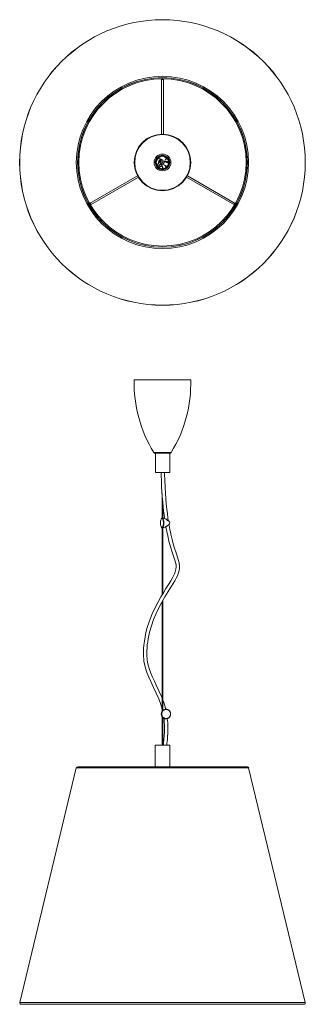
# Model space of a CAD drawing. Header units: millimetres. Extents: x -230 to 275, y -1680 to 62.
import ezdxf

# ---------------------------------------------------------------- set-up
doc = ezdxf.new("R2010")
doc.units = ezdxf.units.MM

msp = doc.modelspace()

# ---------------------------------------------------------------- linework, layer by layer
at = {"color": 7, "linetype": 'Continuous', "lineweight": 15}
for p, q in [((20.7, -42.5), (20.7, -140.3)), ((23.7, -140.3), (23.7, -42.5)), ((15.5, -189.5), (15, -191.4)), ((18.7, -186.3), (19.9, -185.4)), ((19, -186.6), (18.7, -186.3)), ((19.2, -190.7), (18.7, -189.1)), ((20.1, -188.2), (19.1, -188.4)), ((27.3, -180.8), (26.8, -181.2)), ((33, -190.8), (31.4, -191.3)), ((33.2, -189.4), (32.9, -189.5)), ((14.2, -193.2), (14.1, -193.5)), ((15.6, -195.8), (15.4, -195.8)), ((18.2, -193.5), (15.6, -195.8)), ((15.6, -195.8), (15.8, -196)), ((15.8, -196), (18.5, -193.8)), ((15.8, -196), (15.8, -196.2)), ((17, -195), (16.8, -194.7)), ((17, -198.2), (17.6, -198)), ((19.3, -193.1), (19.1, -192.8)), ((22.8, -201.4), (19.6, -191.9)), ((21.2, -196.5), (21.2, -196.6)), ((21.4, -193.2), (21.4, -193.2)), ((-21.9, -214.1), (-106.6, -263)), ((-105.1, -265.6), (-20.4, -216.7)), ((64.8, -216.7), (149.5, -265.6)), ((151, -263), (66.3, -214.1)), ((-27.8, -574.9), (72.2, -574.9)), ((9.3, -704.9), (35.1, -704.9)), ((9.6, -704.9), (9.6, -738.9)), ((34.9, -738.9), (34.9, -704.9)), ((34.9, -738.9), (9.6, -738.9)), ((21.6, -776.4), (21.6, -819.7)), ((22.9, -819.8), (22.9, -794.3)), ((23.8, -828.2), (23.8, -826.7)), ((21.6, -836.8), (21.6, -955.4)), ((21.9, -836.8), (21.8, -836.8)), ((22.9, -953.3), (22.9, -836.7)), ((21.6, -967.3), (21.6, -1161.4)), ((22.9, -1160), (22.9, -965.1)), ((21.6, -1171.4), (21.6, -1221.4)), ((22.9, -1221.4), (22.9, -1172.8)), ((9.2, -1221.4), (9.2, -1259.8)), ((9.2, -1221.4), (35.2, -1221.4)), ((35.2, -1259.8), (35.2, -1221.4)), ((-130.2, -1261.6), (-230.3, -1677.1)), ((-127.8, -1259.8), (172.3, -1259.8)), ((274.7, -1677.1), (174.6, -1261.6)), ((-227.9, -1680), (272.4, -1680))]:
    msp.add_line(p, q, dxfattribs=at)
at = {"color": 8, "linetype": 'Continuous', "lineweight": 15}
for p, q in [((20.7, -43.7), (23.7, -43.7)), ((19.8, -186.1), (19, -186.6)), ((19.5, -187.2), (19, -186.6)), ((19.1, -188.4), (19.4, -189.4)), ((27.3, -180.8), (28.5, -182.1)), ((27.6, -180.7), (28.3, -181.5)), ((32.1, -189.2), (33.2, -188.8)), ((20.5, -192.8), (23.4, -201.3)), ((20.6, -196.5), (21.2, -196.4)), ((-104, -265), (-105.5, -262.4)), ((149.9, -262.4), (148.4, -265)), ((6.8, -703.4), (37.7, -703.4)), ((-130.2, -1261.6), (174.6, -1261.6)), ((-230.3, -1677.1), (274.7, -1677.1))]:
    msp.add_line(p, q, dxfattribs=at)
at = {"color": 8, "linetype": 'Continuous', "lineweight": 15, "flags": 128}
for points in [[(19.8, -187.5), (18.5, -188.5), (15.4, -191.8), (14, -193.7), (13.5, -194.8), (13.1, -195.8), (13.1, -196.3)], [(23.8, -826.7), (23.8, -826.6), (23.6, -824.9), (23.3, -823.5), (23, -822.2), (22.6, -821.2), (22.1, -820.5), (21.5, -820.2), (21, -820.2), (20.5, -820.5), (20.2, -820.8)], [(21.9, -819.7), (22.2, -819.7), (22.7, -820.2), (23.2, -820.9), (23.7, -822), (24, -823.3), (24.3, -824.9), (24.5, -826.5), (24.5, -828.2)], [(24.5, -828.2), (24.5, -830), (24.3, -831.6), (24, -833.2), (23.7, -834.5), (23.2, -835.5), (22.7, -836.3), (22.2, -836.7), (21.9, -836.8)], [(33.1, -824.7), (32.9, -824.6), (32.3, -824.4), (31.4, -823.8), (30, -822.8), (28.6, -821.8), (27.6, -821.1), (27, -820.9)], [(27, -835.6), (27.6, -835.3), (28.4, -834.8), (29.8, -833.9), (31.1, -832.9), (32.1, -832.2), (32.8, -831.9), (33.1, -831.8)]]:
    msp.add_lwpolyline(points, dxfattribs=at)
at = {"color": 7, "linetype": 'Continuous', "lineweight": 15, "flags": 128}
for points in [[(16, -190.8), (14.4, -193), (14.3, -193.2)], [(16.2, -190.5), (16.1, -190.7), (16, -190.8)], [(19.8, -192), (18.5, -193.1), (16.2, -195.1), (15.4, -195.8)], [(15.4, -195.8), (15.7, -196.1), (15.8, -196.2)], [(15.8, -196.2), (18.5, -193.9), (19.9, -192.7)], [(17.6, -197.9), (19, -197.4), (20.8, -196.5)], [(19.8, -192.2), (19.5, -192.4), (18.7, -193.1)], [(19, -193.3), (19.7, -192.7), (19.9, -192.6)], [(21.4, -196.9), (19.5, -197.3), (19.2, -197.3)], [(20.8, -196.5), (20.9, -196.4), (21.1, -196.3)], [(19.7, -738.9), (19.8, -743.8), (20.2, -754.6), (20.7, -764.5), (21.2, -773.5), (21.8, -781.6), (22.6, -791.3), (23.4, -799.8), (24.2, -807.3), (25, -813.9), (25.8, -819.7), (25.9, -820.5)], [(32.5, -824.4), (31.8, -819.4), (30.8, -812.2), (29.9, -803.9), (28.9, -794.6), (28.1, -785.7), (27.4, -775.8), (26.7, -764.9), (26.1, -752.7), (25.8, -742.1), (25.7, -738.9)], [(28.2, -835), (29.3, -841), (31.4, -850.9), (33.7, -860.7), (36.4, -870.5), (39.5, -880.1), (41.9, -887.1), (44.1, -893.9), (45.4, -898.1), (46.2, -902.1), (46.5, -905.9), (46.1, -910.3), (44.9, -914.5), (43.5, -918.3), (40.7, -924.1), (37, -930.5), (32.8, -937.3), (28.3, -944.5), (23.7, -951.8), (19.4, -959), (13.9, -968.8), (8.7, -978.9), (4, -989.1), (0.8, -997), (-2.2, -1005.1), (-4.8, -1013.5), (-7.1, -1022.4), (-8.6, -1029.7), (-9.9, -1037.2), (-10.8, -1044.3), (-11.2, -1050.5), (-11.4, -1055.5), (-11.5, -1058.9), (-11.4, -1061.7), (-11.3, -1065), (-11, -1068.8), (-10.5, -1073.2), (-9.7, -1077.8), (-8, -1085.2), (-5.5, -1093), (-2.2, -1101.2), (1.4, -1109.1), (6.4, -1119.3), (11.2, -1129.3), (15.6, -1139.4), (19.2, -1149.4), (21.6, -1157.9)], [(21.6, -1138.5), (20.3, -1135.1), (15.8, -1125.1), (11.2, -1115.6), (7.8, -1108.5), (4.4, -1101.4), (1.3, -1093.9), (-1.4, -1086.1), (-2.6, -1081.9), (-3.6, -1077.7), (-4.3, -1073.8), (-4.8, -1070.4), (-5.1, -1067.5), (-5.3, -1065.2), (-5.3, -1063.5), (-5.4, -1061.8), (-5.5, -1058.5), (-5.4, -1054.3), (-5.1, -1049.4), (-4.7, -1044.1), (-4, -1038.7), (-3.2, -1033.1), (-0.8, -1021.7), (2.5, -1010.1), (6.4, -999), (10.9, -988.4), (15.7, -978.4), (20.8, -968.7), (26.4, -959), (32.2, -949.6), (38.1, -940.3), (41, -935.5), (43.8, -930.8), (46.4, -926.2), (48.5, -921.8), (50, -918.1), (51.1, -914.9), (51.8, -912.1), (52.3, -908.6), (52.4, -903.7), (51.8, -899.6), (51.1, -896.2), (50.1, -892.8), (48.9, -889), (46.2, -881.1), (43.5, -873.1), (41.1, -865.2), (39.1, -857.4), (37.9, -852.7), (36.9, -848.3), (36.1, -844.2), (35.3, -840.4), (34.5, -836), (33.6, -831.3)], [(20.2, -820.8), (20, -821.2), (19.6, -822.2), (19.2, -823.5), (18.9, -824.9), (18.8, -826.6), (18.7, -828.2), (18.8, -829.9), (18.9, -831.5), (19.2, -833), (19.6, -834.3), (20, -835.3), (20.5, -835.9), (20.5, -836)], [(26.8, -835.7), (26.9, -835.7), (27, -835.6)], [(27, -820.9), (26.9, -820.8), (26.9, -820.8)], [(32.9, -824.5), (32.9, -824.5), (32.5, -824.4), (32, -824.1), (31.3, -823.7), (30.5, -823.1), (29.5, -822.4), (28.5, -821.7), (27.7, -821.2), (27, -820.9), (27, -820.9)], [(36.3, -1166.4), (36.1, -1164.7), (35.6, -1163.1), (34.8, -1161.6), (33.8, -1160.4), (32.5, -1159.4), (31, -1158.7), (29.5, -1158.3), (27.9, -1158.3), (26.3, -1158.7), (24.9, -1159.4), (23.6, -1160.4), (22.5, -1161.6), (21.7, -1163.1), (21.2, -1164.7), (21.1, -1166.4), (21.2, -1168.1), (21.7, -1169.7), (22.5, -1171.1), (23.6, -1172.4), (24.9, -1173.4), (26.3, -1174.1), (27.9, -1174.4), (29.5, -1174.4), (31, -1174.1), (32.5, -1173.4), (33.8, -1172.4), (34.8, -1171.1), (35.6, -1169.7), (36.1, -1168.1), (36.3, -1166.4)], [(21.2, -1161.8), (21.3, -1161.8), (21.3, -1161.7), (21.5, -1161.5), (21.8, -1161.1), (22.3, -1160.6), (22.7, -1160.2), (23, -1159.9), (23.1, -1159.8), (23.2, -1159.7), (23.2, -1159.7), (23.2, -1159.7), (23, -1159.8), (22.9, -1159.9)], [(23.2, -1173.1), (23.1, -1173), (23, -1172.9), (22.8, -1172.7), (22.4, -1172.3), (21.9, -1171.7), (21.5, -1171.3), (21.4, -1171.1), (21.3, -1171), (21.2, -1171), (21.2, -1171), (21.3, -1171.1), (21.4, -1171.3), (21.6, -1171.5)], [(22.9, -1172.8), (22.9, -1172.8), (23.1, -1173), (23.2, -1173.1), (23.2, -1173.1), (23.2, -1173.1)], [(24.6, -1174), (24.6, -1174), (25, -1177), (25.3, -1180.7), (25.5, -1185.2), (25.7, -1190.8), (25.6, -1197.6), (25.2, -1205.5), (24.8, -1211.2), (24.2, -1217.1), (23.7, -1221.4)], [(29.7, -1221.4), (30, -1218.8), (30.8, -1211.5), (31.2, -1205.8), (31.4, -1201.5), (31.6, -1196.9), (31.7, -1192), (31.6, -1186.9), (31.4, -1181.5), (30.7, -1174.5)]]:
    msp.add_lwpolyline(points, dxfattribs=at)
at = {"color": 7, "linetype": 'Continuous', "lineweight": 15}
for radius in [252.6, 252.5, 152.4, 150.1, 149.9, 147.9, 50.1, 50, 49.2, 14.8, 12.9, 11.6, 11, 3, 0.65]:
    msp.add_circle((22.2, -190.4), radius, dxfattribs=at)
for centre, radius, start, end in [((31.7, -203.9), 20.4, 125.8639, 157.2339), ((15, -198.7), 15.1, 56.2998, 95.3618), ((24.4, -194.1), 9.67, 126.0101, 169.5996), ((22, -190.3), 6.62, 113.9609, 173.015), ((47.9, -219.1), 42.7, 132.0018, 137.9541), ((19.2, -188.9), 0.5, 102.2741, 198.4217), ((23.3, -191.7), 5.89, 128.5892, 132.4182), ((43.6, -187.7), 23.9, 172.1289, 181.414), ((-9.9, -269.4), 88.3, 62.4882, 68.0771), ((19.1, -191.2), 12.6, 41.6862, 68.7013), ((24.2, -211.8), 23.9, 67.4719, 89.3681), ((27.5, -181.1), 0.36, 79.6867, 130.3162), ((26, -182.8), 2.61, 328.0631, 38.351), ((30.4, -190.8), 0.992, 327.1553, 15.0978), ((-15.4, -281.7), 101.7, 61.2523, 62.7045), ((13.1, -185.8), 13, 279.115, 307.8064), ((-17.1, -151.5), 54.9, 310.0228, 310.7364), ((54.2, -235.5), 54.9, 129.8961, 130.6097), ((21.3, -201.3), 4.24, 90.9829, 105.6013), ((-24.6, -299.8), 116, 62.1435, 66.6606), ((29.6, -194.3), 2.72, 222.6301, 307.5669), ((207.4, -580.6), 235.3, 178.6139, 211.4838), ((-163, -580.6), 235.3, 328.5162, 1.3861), ((9.3, -701.9), 3, 211.4838, 270), ((35.1, -701.9), 3, 270, 328.5162), ((21.7, -821.2), 1.52, 80.0858, 152.9821), ((21.7, -835.5), 1.27, 213.2234, 276.755), ((20.7, -836.2), 16.6, 68.2441, 85.8527), ((20.7, -820.2), 16.7, 274.2487, 291.7142), ((10.6, -829.3), 13.3, 330.4979, 4.6174), ((18.1, -817.9), 19.8, 296.6318, 308.3527), ((32.9, -824.8), 0.248, 21.9419, 88.9361), ((30.9, -828.2), 4.16, 306.6485, 57.6609), ((-67.8, -1178.2), 97.6, 11.969, 21.7965), ((27.6, -1166.4), 7.89, 139.6308, 220.3692), ((22.8, -1162.4), 1.68, 136.1272, 158.1948), ((28.4, -1166.1), 8.22, 105.9018, 131.9856), ((28.4, -1166), 8.16, 357.3314, 106.1451), ((28.4, -1166.8), 8.16, 253.5557, 2.6742), ((28.3, -1166.8), 8.14, 228.2627, 254.1821), ((-127.8, -1262.2), 2.4, 90, 166.4518), ((172.3, -1262.2), 2.4, 13.5482, 90), ((-227.9, -1677.6), 2.4, 166.4518, 270), ((272.4, -1677.6), 2.4, 270, 13.5482)]:
    msp.add_arc(centre, radius, start, end, dxfattribs=at)
at = {"color": 8, "linetype": 'Continuous', "lineweight": 15}
for centre, radius, start, end in [((25.1, -194.5), 9.94, 127.8333, 159.906), ((25.9, -182.6), 3.35, 291.0578, 11.3783), ((29.9, -193.3), 3.21, 62.1174, 103.1012), ((22.9, -166.4), 25.5, 289.5162, 294.2175), ((13.9, -187.1), 11.4, 275.5498, 308.7826), ((29.8, -194.4), 3.26, 205.1622, 282.7571), ((21.3, -835.3), 1.06, 222.5897, 325.8685), ((29.1, -1166.4), 8.75, 109.9205, 249.8086)]:
    msp.add_arc(centre, radius, start, end, dxfattribs=at)

doc.saveas('drawing.dxf')
